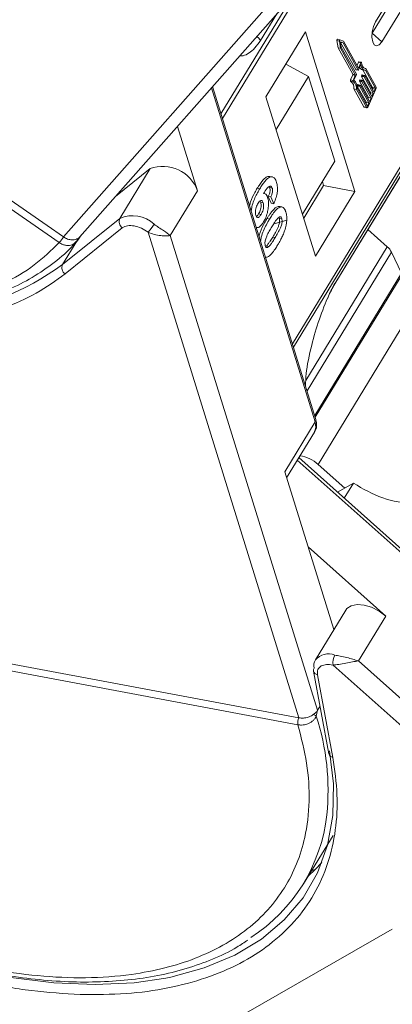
# Model space of a CAD drawing. Header units: millimetres. Extents: x -855 to 619, y 109 to 1142.
# Tile 38 of 74: x -33 to -10, y 937 to 998. Entities that reach past the tile are written whole.
import ezdxf

# ---------------------------------------------------------------- set-up
doc = ezdxf.new("R2010")
doc.units = ezdxf.units.MM

msp = doc.modelspace()

# ---------------------------------------------------------------- linework, layer by layer
at = {"color": 7, "linetype": 'Continuous', "lineweight": 15}
for p, q in [((-76.887, 1016.994), (-30.047, 984.522)), ((-30.297, 984.172), (-77.137, 1016.644)), ((0.712, 1005.329), (-15.95, 977.946)), ((-15.883, 977.73), (0.907, 1005.325)), ((-13.333, 981.637), (1.079, 1005.321)), ((1.06, 1005.321), (-13.285, 981.747)), ((-11.047, 997.054), (-5.92, 1005.481)), ((-6.125, 1005.486), (-10.828, 997.756)), ((-10.447, 996.528), (-5.012, 1005.46)), ((-13.489, 1003.262), (-30.046, 984.521)), ((-29.032, 984.53), (-12.794, 1002.91)), ((-20.255, 991.801), (-15.048, 1000.358)), ((-15.931, 999.359), (-20.348, 992.1)), ((-17.905, 996.616), (-16.911, 998.25)), ((-15.151, 997.141), (-17.579, 993.151)), ((-12.1, 987.322), (-15.151, 997.141)), ((-10.447, 996.528), (-11.047, 997.054)), ((-13.215, 996.604), (-13.144, 996.163)), ((-13.215, 996.604), (-13.06, 996.575)), ((-13.027, 996.654), (-13.182, 996.683)), ((-13.06, 996.575), (-12.99, 996.134)), ((-12.798, 996.561), (-13.025, 996.654)), ((-12.83, 996.464), (-12.997, 996.532)), ((-12.997, 996.532), (-12.945, 996.208)), ((-12.991, 996.496), (-12.985, 996.493)), ((-12.985, 996.493), (-12.83, 996.464)), ((-12.985, 996.493), (-12.052, 994.818)), ((-11.897, 994.789), (-12.83, 996.464)), ((-11.882, 994.916), (-12.798, 996.561)), ((-13.144, 996.163), (-12.236, 994.532)), ((-13.144, 996.163), (-12.99, 996.134)), ((-12.99, 996.134), (-12.081, 994.503)), ((-12.945, 996.208), (-12.012, 994.532)), ((-16.36, 995.154), (-14.967, 994.392)), ((-16.354, 995.151), (-16.357, 995.16)), ((-11.889, 995.275), (-11.975, 995.083)), ((-11.889, 995.275), (-11.734, 995.246)), ((-11.734, 995.246), (-11.882, 994.916)), ((-11.732, 995.126), (-11.88, 994.796)), ((-11.709, 995.269), (-11.864, 995.298)), ((-12.238, 994.496), (-12.376, 994.187)), ((-12.238, 994.496), (-12.083, 994.467)), ((-12.236, 994.532), (-12.081, 994.503)), ((-12.083, 994.467), (-12.222, 994.158)), ((-12.014, 994.497), (-12.162, 994.167)), ((-12.052, 994.818), (-11.897, 994.789)), ((-12.047, 994.814), (-11.892, 994.785)), ((-11.693, 994.405), (-11.132, 993.397)), ((-11.693, 994.405), (-11.539, 994.376)), ((-11.672, 994.483), (-11.691, 994.441)), ((-11.537, 994.412), (-11.691, 994.441)), ((-11.672, 994.483), (-11.518, 994.454)), ((-11.505, 994.466), (-11.66, 994.495)), ((-11.654, 994.813), (-11.499, 994.784)), ((-11.616, 994.805), (-11.013, 993.724)), ((-11.537, 994.412), (-11.518, 994.454)), ((-11.523, 994.9), (-11.435, 994.883)), ((-11.5, 994.462), (-10.939, 993.454)), ((-10.859, 993.695), (-11.463, 994.781)), ((-10.82, 993.781), (-11.435, 994.883)), ((-14.967, 994.392), (-16.951, 991.131)), ((-14.967, 994.392), (-13.346, 989.176)), ((-12.222, 994.158), (-12.376, 994.187)), ((-12.371, 994.109), (-12.217, 994.08)), ((-11.961, 993.807), (-11.4, 992.799)), ((-11.961, 993.807), (-11.807, 993.778)), ((-11.94, 993.885), (-11.959, 993.843)), ((-11.959, 993.843), (-11.805, 993.814)), ((-11.94, 993.885), (-11.786, 993.856)), ((-11.773, 993.868), (-11.928, 993.897)), ((-11.827, 994.106), (-11.266, 993.098)), ((-11.827, 994.106), (-11.673, 994.077)), ((-11.806, 994.184), (-11.825, 994.142)), ((-11.825, 994.142), (-11.671, 994.113)), ((-11.806, 994.184), (-11.652, 994.155)), ((-11.805, 993.814), (-11.786, 993.856)), ((-11.639, 994.167), (-11.794, 994.196)), ((-11.768, 993.864), (-11.207, 992.856)), ((-11.111, 993.069), (-11.673, 994.077)), ((-11.671, 994.113), (-11.652, 994.155)), ((-11.634, 994.163), (-11.073, 993.155)), ((-10.977, 993.368), (-11.539, 994.376)), ((-20.939, 993.69), (-14.553, 973.139)), ((-14.52, 973.342), (-20.868, 993.771)), ((-12.164, 993.631), (-11.549, 992.528)), ((-12.164, 993.631), (-12.009, 993.602)), ((-12.009, 993.602), (-11.395, 992.499)), ((-11.961, 993.67), (-11.356, 992.585)), ((-11.245, 992.77), (-11.807, 993.778)), ((-11.291, 992.544), (-10.831, 993.569)), ((-11.132, 993.397), (-11.166, 993.322)), ((-11.132, 993.397), (-10.977, 993.368)), ((-11.073, 993.155), (-10.977, 993.368)), ((-11.017, 993.654), (-11.032, 993.621)), ((-10.862, 993.625), (-11.017, 993.654)), ((-11.013, 993.724), (-10.859, 993.695)), ((-10.939, 993.454), (-10.862, 993.625)), ((-17.579, 993.151), (-14.528, 983.332)), ((-11.4, 992.799), (-11.434, 992.724)), ((-11.4, 992.799), (-11.245, 992.77)), ((-11.37, 992.608), (-11.322, 992.599)), ((-11.322, 992.599), (-11.245, 992.77)), ((-11.266, 993.098), (-11.3, 993.023)), ((-11.266, 993.098), (-11.111, 993.069)), ((-11.207, 992.856), (-11.111, 993.069)), ((-11.395, 992.499), (-11.549, 992.528)), ((-11.52, 992.504), (-11.366, 992.475)), ((-21.794, 987.362), (-23.026, 991.328)), ((-15.33, 985.915), (-13.346, 989.176)), ((-26.848, 987.002), (-24.705, 988.725)), ((-24.705, 988.725), (-26.572, 985.656)), ((-17.183, 988.211), (-17.338, 988.24)), ((-14.034, 987.685), (-14.108, 987.923)), ((-23.474, 984.6), (-21.794, 987.362)), ((-18.115, 987.516), (-17.96, 987.487)), ((-17.687, 987.191), (-17.733, 987.199)), ((-17.191, 987.531), (-17.346, 987.56)), ((-15.256, 985.677), (-14.034, 987.685)), ((-14.528, 983.332), (-12.1, 987.322)), ((-12.1, 987.322), (-14.034, 987.685)), ((-17.749, 986.626), (-17.904, 986.655)), ((-17.437, 987.014), (-17.258, 986.594)), ((-17.282, 986.985), (-17.437, 987.014)), ((-17.104, 986.565), (-17.282, 986.985)), ((-17.104, 986.565), (-17.258, 986.594)), ((-17.881, 985.905), (-18.036, 985.934)), ((-16.682, 986.367), (-16.837, 986.396)), ((-16.635, 986.369), (-16.703, 986.382)), ((-26.572, 985.656), (-30.096, 982.823)), ((-17.515, 985.649), (-17.36, 985.62)), ((-17.074, 985.326), (-16.3, 985.545)), ((-16.606, 985.648), (-16.761, 985.677)), ((-26.418, 985.081), (-29.942, 982.248)), ((-24.835, 984.817), (-15.546, 954.927)), ((-11.3, 984.976), (-10.112, 983.915)), ((-30.295, 984.171), (-30.297, 984.172)), ((-29.22, 984.263), (-30.096, 982.823)), ((-29.3, 984.169), (-29.158, 984.335)), ((-29.083, 984.488), (-29.166, 984.352)), ((-28.951, 984.635), (-29.162, 984.33)), ((-14.399, 955.395), (-23.474, 984.6)), ((-17.011, 984.482), (-17.166, 984.511)), ((-17.543, 983.972), (-17.583, 983.94)), ((-17.388, 983.943), (-17.543, 983.972)), ((-10.112, 983.915), (-15.124, 975.677)), ((-9.853, 983.584), (-15.049, 975.045)), ((-9.853, 983.584), (-9.24, 982.293)), ((-14.576, 973.523), (-9.24, 982.293)), ((-9.321, 982.014), (-14.546, 973.427)), ((-14.37, 970.525), (-7.647, 981.574)), ((-14.553, 973.139), (-16.42, 970.07)), ((-16.307, 969.704), (-14.597, 972.514)), ((-15.649, 970.785), (9.578, 948.263)), ((9.631, 948.454), (-15.555, 970.939)), ((-12.727, 969.059), (-14.37, 970.525)), ((-16.42, 970.07), (-13.402, 960.356)), ((-13.167, 968.807), (-12.195, 969.363)), ((-12.756, 968.441), (-12.195, 969.363)), ((-10.208, 961.191), (-14.987, 965.458)), ((-65.833, 964.354), (-15.548, 954.927)), ((-15.612, 954.497), (-65.897, 963.925)), ((-12.672, 961.557), (-14.539, 958.488)), ((-11.888, 958.429), (-10.208, 961.191)), ((-13.453, 958.175), (17.52, 930.523)), ((16.586, 933.007), (-11.888, 958.429)), ((-14.652, 957.804), (-13.71, 952.714)), ((-14.406, 957.577), (-13.464, 952.487)), ((-14.251, 955.639), (-14.399, 955.395)), ((-14.399, 955.395), (-14.486, 955.037)), ((-15.61, 954.497), (-15.612, 954.497)), ((-15.263, 944.715), (-13.452, 947.692)), ((-14.544, 945.592), (-14.148, 946.013)), ((-14.986, 945.171), (-14.544, 945.592)), ((-14.772, 945.522), (-14.544, 945.592)), ((-23.247, 934.224), (-9.804, 941.91))]:
    msp.add_line(p, q, dxfattribs=at)
at = {"color": 7, "linetype": 'Continuous', "lineweight": 15, "flags": 128}
for points in [[(-10.828, 997.756), (-10.957, 997.474), (-11.037, 997.142), (-11.056, 996.81), (-11.011, 996.528), (-10.91, 996.34), (-10.767, 996.274), (-10.604, 996.34), (-10.447, 996.528)], [(-18.139, 996.86), (-18.02, 996.747), (-17.905, 996.616)], [(-13.182, 996.683), (-13.187, 996.683), (-13.194, 996.679), (-13.201, 996.671), (-13.207, 996.66), (-13.212, 996.647), (-13.215, 996.632), (-13.216, 996.617), (-13.215, 996.604)], [(-13.06, 996.575), (-13.061, 996.588), (-13.06, 996.603), (-13.057, 996.618), (-13.052, 996.631), (-13.046, 996.642), (-13.039, 996.65), (-13.032, 996.654), (-13.025, 996.654)], [(-11.864, 995.298), (-11.865, 995.299), (-11.871, 995.297), (-11.877, 995.293), (-11.883, 995.285), (-11.889, 995.275)], [(-11.734, 995.246), (-11.729, 995.256), (-11.723, 995.264), (-11.717, 995.268), (-11.711, 995.269), (-11.705, 995.268), (-11.7, 995.263), (-11.697, 995.255), (-11.694, 995.245)], [(-11.463, 994.781), (-11.509, 994.786), (-11.552, 994.802), (-11.592, 994.831), (-11.629, 994.87), (-11.662, 994.92), (-11.69, 994.98), (-11.713, 995.049), (-11.732, 995.126)], [(-11.694, 995.245), (-11.68, 995.162), (-11.659, 995.088), (-11.633, 995.024), (-11.601, 994.971), (-11.565, 994.929), (-11.525, 994.901), (-11.481, 994.885), (-11.435, 994.883)], [(-11.88, 994.796), (-11.882, 994.792), (-11.884, 994.789), (-11.886, 994.787), (-11.889, 994.785), (-11.891, 994.785), (-11.893, 994.785), (-11.895, 994.786), (-11.897, 994.789)], [(-11.66, 994.495), (-11.661, 994.495), (-11.663, 994.494), (-11.666, 994.493), (-11.668, 994.49), (-11.67, 994.487), (-11.672, 994.483)], [(-11.518, 994.454), (-11.516, 994.458), (-11.513, 994.461), (-11.511, 994.464), (-11.509, 994.465), (-11.506, 994.466), (-11.504, 994.465), (-11.502, 994.464), (-11.5, 994.462)], [(-12.376, 994.187), (-12.381, 994.176), (-12.384, 994.163), (-12.385, 994.15), (-12.385, 994.138), (-12.384, 994.127), (-12.381, 994.118), (-12.377, 994.112), (-12.371, 994.109)], [(-12.217, 994.08), (-12.222, 994.083), (-12.226, 994.089), (-12.229, 994.098), (-12.231, 994.109), (-12.23, 994.121), (-12.229, 994.134), (-12.226, 994.147), (-12.222, 994.158)], [(-11.928, 993.897), (-11.929, 993.897), (-11.931, 993.896), (-11.934, 993.895), (-11.936, 993.892), (-11.938, 993.889), (-11.94, 993.885)], [(-11.794, 994.196), (-11.795, 994.196), (-11.797, 994.195), (-11.8, 994.194), (-11.802, 994.191), (-11.804, 994.188), (-11.806, 994.184)], [(-11.786, 993.856), (-11.784, 993.86), (-11.781, 993.863), (-11.779, 993.866), (-11.777, 993.867), (-11.774, 993.868), (-11.772, 993.867), (-11.77, 993.866), (-11.768, 993.864)], [(-11.652, 994.155), (-11.65, 994.159), (-11.647, 994.162), (-11.645, 994.165), (-11.643, 994.166), (-11.64, 994.167), (-11.638, 994.166), (-11.636, 994.165), (-11.634, 994.163)], [(-11.356, 992.585), (-11.353, 992.58), (-11.349, 992.577), (-11.344, 992.576), (-11.34, 992.577), (-11.335, 992.58), (-11.33, 992.585), (-11.326, 992.592), (-11.322, 992.599)], [(-11.291, 992.544), (-11.303, 992.52), (-11.316, 992.501), (-11.33, 992.487), (-11.345, 992.478), (-11.359, 992.474), (-11.372, 992.477), (-11.384, 992.485), (-11.395, 992.499)], [(-29.215, 984.403), (-29.199, 984.389), (-29.185, 984.375), (-29.175, 984.363), (-29.166, 984.353), (-29.161, 984.345), (-29.159, 984.338), (-29.159, 984.333), (-29.162, 984.33)], [(-13.285, 981.747), (-13.327, 981.646), (-13.336, 981.632)], [(-14.553, 973.139), (-14.509, 972.795), (-14.597, 972.514)], [(-12.672, 961.557), (-12.603, 961.648), (-12.34, 961.826), (-11.976, 961.901), (-11.542, 961.868), (-11.076, 961.729), (-10.618, 961.497), (-10.208, 961.191)], [(-13.672, 952.897), (-13.429, 950.856), (-13.473, 948.911), (-13.801, 947.083), (-14.412, 945.39), (-15.299, 943.851), (-16.451, 942.483), (-17.858, 941.298), (-19.504, 940.311), (-21.372, 939.531), (-23.442, 938.967), (-23.747, 938.905)], [(-23.747, 938.905), (-25.692, 938.624), (-28.099, 938.507), (-30.637, 938.616), (-33.278, 938.951), (-35.997, 939.507), (-38.762, 940.279), (-41.547, 941.259), (-44.171, 942.368)]]:
    msp.add_lwpolyline(points, dxfattribs=at)
at = {"color": 7, "linetype": 'Continuous', "lineweight": 15}
for centre, radius, start, end in [((-12.278, 994.516), 0.045, 333.92958, 20.13934), ((-12.123, 994.487), 0.045, 333.92958, 20.13934), ((-12.045, 994.821), 0.00713, 203.85365, 256.12451), ((-12.054, 994.517), 0.045, 333.92958, 20.13934), ((-11.597, 995.044), 0.238, 204.72854, 256.28351), ((-11.651, 994.421), 0.045, 153.92958, 200.13934), ((-11.496, 994.392), 0.045, 153.92958, 200.13934), ((-12.647, 993.705), 0.489, 351.32462, 55.67078), ((-12.493, 993.676), 0.489, 351.32462, 55.67078), ((-12.553, 993.72), 0.594, 355.17327, 48.83722), ((-11.919, 993.823), 0.045, 153.92958, 200.13934), ((-11.785, 994.122), 0.045, 153.92958, 200.13934), ((-11.764, 993.794), 0.045, 153.92958, 200.13934), ((-11.63, 994.093), 0.045, 153.92958, 200.13934), ((-11.098, 993.693), 0.09, 333.92958, 20.13934), ((-10.943, 993.664), 0.09, 333.92958, 20.13934), ((-11.074, 993.688), 0.27, 333.92958, 20.13934), ((-11.51, 992.545), 0.0428, 203.85365, 256.12451), ((-23.927, 986.596), 2.267, 19.75557, 110.06266), ((-26.154, 985.46), 0.462, 154.89803, 235.11992), ((-25.78, 983.897), 1.929, 46.85175, 114.2381), ((-26.908, 986.793), 2.864, 316.37093, 328.67774), ((-32.533, 986.034), 2.91, 320.22343, 328.68958), ((-32.488, 985.994), 2.853, 320.25726, 328.89291), ((-10.815, 983.098), 1.078, 26.75629, 49.24099), ((-39.546, 995.659), 15.939, 275.8657, 306.36375), ((-29.677, 982.627), 0.462, 154.89803, 235.11992), ((-14.755, 973.277), 0.244, 325.76681, 15.5804), ((-15.766, 969.008), 2.062, 47.38599, 82.24154), ((-13.731, 957.793), 1.066, 68.65366, 139.28202), ((-12.565, 958.33), 0.901, 149.67931, 189.91337), ((-13.941, 958.143), 0.691, 150.01664, 192.97466), ((-14.395, 957.846), 0.26, 147.17786, 189.40146), ((-14.355, 957.879), 0.306, 194.22111, 260.39446), ((-14.892, 954.398), 0.757, 57.60765, 72.91867), ((-28.423, 950.473), 14.665, 354.06542, 18.13121), ((-15.037, 954.631), 0.59, 149.93318, 193.12735), ((-15.033, 954.632), 0.592, 150.11963, 193.15249), ((-13.413, 952.789), 0.306, 194.22111, 260.39446), ((-24.085, 950.082), 10.31, 302.75089, 353.73915)]:
    msp.add_arc(centre, radius, start, end, dxfattribs=at)
for points, knots in [([(-30.297, 984.172), (-30.786, 983.697), (-31.781, 982.732), (-33.723, 981.604), (-35.83, 980.804), (-38.016, 980.312), (-40.186, 980.063), (-42.509, 980.023), (-45.78, 980.256), (-49.224, 980.914), (-52.712, 981.966), (-55.555, 983.025), (-58.589, 984.4), (-61.722, 986.111), (-64.673, 988.007), (-67.459, 990.089), (-70.088, 992.371), (-72.324, 994.65), (-74.168, 996.84), (-75.656, 998.895), (-76.93, 1000.981), (-78.311, 1003.772), (-79.179, 1006.505), (-79.512, 1009.079), (-79.497, 1011.077), (-79.128, 1013.081), (-78.358, 1015.022), (-77.54, 1016.109), (-77.137, 1016.644)], [0, 0, 0, 0, 0.038862, 0.078912, 0.120068, 0.152227, 0.184382, 0.217215, 0.250043, 0.315618, 0.347778, 0.379932, 0.421093, 0.461142, 0.5, 0.538863, 0.578912, 0.620068, 0.652227, 0.684382, 0.717215, 0.750043, 0.815618, 0.847778, 0.879932, 0.921093, 0.96114, 1, 1, 1, 1]), ([(-19.202, 995.656), (-19.131, 995.659), (-18.804, 995.673), (-18.344, 996.02), (-18.024, 996.455), (-17.905, 996.616)], [0, 0, 0, 0, 0.150172, 0.68451, 1, 1, 1, 1]), ([(-17.339, 988.233), (-17.382, 988.239), (-17.485, 988.254), (-17.72, 988.087), (-17.934, 987.807), (-18.078, 987.575), (-18.115, 987.516)], [0, 0, 0, 0, 0.171725, 0.405404, 0.847942, 1, 1, 1, 1]), ([(-17.96, 987.487), (-17.91, 987.567), (-17.758, 987.808), (-17.533, 988.094), (-17.29, 988.235), (-17.111, 988.208), (-16.989, 988.066), (-16.941, 987.929), (-16.923, 987.879)], [0, 0, 0, 0, 0.1423372, 0.4291269, 0.5899433, 0.7512055, 0.9098946, 1, 1, 1, 1]), ([(-16.923, 987.879), (-16.901, 987.789), (-16.861, 987.626), (-16.871, 987.322), (-16.928, 987.004), (-17.017, 986.751), (-17.084, 986.606), (-17.104, 986.565)], [0, 0, 0, 0, 0.242691, 0.439002, 0.635006, 0.895059, 1, 1, 1, 1]), ([(-18.115, 987.516), (-18.164, 987.433), (-18.311, 987.18), (-18.492, 986.826), (-18.567, 986.514), (-18.587, 986.432)], [0, 0, 0, 0, 0.267904, 0.807816, 1, 1, 1, 1]), ([(-18.487, 986.111), (-18.475, 986.204), (-18.445, 986.428), (-18.291, 986.884), (-18.114, 987.231), (-17.982, 987.451), (-17.96, 987.487)], [0, 0, 0, 0, 0.173911, 0.419006, 0.904674, 1, 1, 1, 1]), ([(-17.191, 987.531), (-17.203, 987.56), (-17.228, 987.62), (-17.294, 987.652), (-17.386, 987.634), (-17.542, 987.478), (-17.658, 987.309), (-17.738, 987.193)], [0, 0, 0, 0, 0.112049, 0.22438, 0.370115, 0.570276, 1, 1, 1, 1]), ([(-17.738, 987.193), (-17.711, 987.194), (-17.656, 987.197), (-17.595, 987.163), (-17.552, 987.116), (-17.522, 987.072), (-17.497, 987.018), (-17.482, 986.976), (-17.475, 986.955)], [0, 0, 0, 0, 0.243654, 0.49576, 0.617892, 0.741503, 0.870025, 1, 1, 1, 1]), ([(-17.346, 987.56), (-17.337, 987.524), (-17.322, 987.462), (-17.326, 987.346), (-17.348, 987.224), (-17.389, 987.111), (-17.422, 987.043), (-17.437, 987.014)], [0, 0, 0, 0, 0.225388, 0.401037, 0.576559, 0.822036, 1, 1, 1, 1]), ([(-17.378, 987.623), (-17.374, 987.619), (-17.36, 987.605), (-17.352, 987.579), (-17.346, 987.56)], [0, 0, 0, 0, 0.290761, 1, 1, 1, 1]), ([(-17.282, 986.985), (-17.255, 987.04), (-17.213, 987.127), (-17.177, 987.271), (-17.167, 987.386), (-17.175, 987.472), (-17.187, 987.514), (-17.191, 987.531)], [0, 0, 0, 0, 0.33384, 0.524547, 0.716372, 0.891824, 1, 1, 1, 1]), ([(-18.201, 985.847), (-18.211, 985.893), (-18.232, 985.985), (-18.222, 986.165), (-18.187, 986.339), (-18.13, 986.487), (-18.087, 986.563), (-18.066, 986.6)], [0, 0, 0, 0, 0.207905, 0.419981, 0.630626, 0.821735, 1, 1, 1, 1]), ([(-18.066, 986.6), (-18.034, 986.648), (-17.982, 986.727), (-17.901, 986.775), (-17.837, 986.766), (-17.783, 986.718), (-17.76, 986.656), (-17.749, 986.626)], [0, 0, 0, 0, 0.276721, 0.45687, 0.637007, 0.824068, 1, 1, 1, 1]), ([(-17.904, 986.655), (-17.893, 986.61), (-17.872, 986.527), (-17.877, 986.371), (-17.905, 986.215), (-17.962, 986.063), (-18.011, 985.978), (-18.036, 985.934)], [0, 0, 0, 0, 0.213757, 0.394944, 0.576585, 0.777311, 1, 1, 1, 1]), ([(-17.944, 986.742), (-17.943, 986.74), (-17.924, 986.723), (-17.913, 986.688), (-17.904, 986.655)], [0, 0, 0, 0, 0.073239, 1, 1, 1, 1]), ([(-17.749, 986.626), (-17.738, 986.581), (-17.718, 986.498), (-17.722, 986.342), (-17.75, 986.186), (-17.807, 986.034), (-17.856, 985.949), (-17.881, 985.905)], [0, 0, 0, 0, 0.2137567, 0.3949441, 0.5765849, 0.7773109, 1, 1, 1, 1]), ([(-17.475, 986.955), (-17.454, 986.864), (-17.411, 986.682), (-17.425, 986.336), (-17.487, 985.988), (-17.592, 985.684), (-17.681, 985.527), (-17.72, 985.457)], [0, 0, 0, 0, 0.210216, 0.421975, 0.620016, 0.831037, 1, 1, 1, 1]), ([(-62.266, 986.298), (-61.418, 985.801), (-60.229, 985.103), (-58.429, 984.178), (-56.885, 983.442), (-55.031, 982.65), (-53.082, 981.917), (-51.048, 981.261), (-48.972, 980.706), (-46.88, 980.269), (-44.8, 979.961), (-42.753, 979.792), (-40.759, 979.765), (-38.834, 979.887), (-36.993, 980.16), (-35.251, 980.585), (-33.621, 981.167), (-32.109, 981.905), (-30.748, 982.816), (-29.792, 983.599), (-29.36, 984.124), (-29.264, 984.239)], [0, 0, 0, 0, 0.069068, 0.096851, 0.142874, 0.190428, 0.241201, 0.293915, 0.348055, 0.403219, 0.459133, 0.515609, 0.572523, 0.629804, 0.68742, 0.745383, 0.803752, 0.862644, 0.922249, 0.98286, 1, 1, 1, 1]), ([(-18.036, 985.934), (-18.069, 985.88), (-18.111, 985.813), (-18.157, 985.781), (-18.166, 985.774)], [0, 0, 0, 0, 0.783695, 1, 1, 1, 1]), ([(-16.837, 986.396), (-16.865, 986.387), (-16.921, 986.368), (-17.03, 986.292), (-17.161, 986.159), (-17.296, 985.985), (-17.414, 985.812), (-17.481, 985.704), (-17.515, 985.649)], [0, 0, 0, 0, 0.118605, 0.239529, 0.45773, 0.680896, 0.840214, 1, 1, 1, 1]), ([(-17.36, 985.62), (-17.31, 985.701), (-17.196, 985.884), (-16.985, 986.163), (-16.801, 986.334), (-16.694, 986.364), (-16.682, 986.367)], [0, 0, 0, 0, 0.237381, 0.538918, 0.949082, 1, 1, 1, 1]), ([(-16.704, 986.378), (-16.719, 986.386), (-16.747, 986.401), (-16.792, 986.403), (-16.822, 986.399), (-16.837, 986.396)], [0, 0, 0, 0, 0.357325, 0.677012, 1, 1, 1, 1]), ([(-16.682, 986.367), (-16.655, 986.371), (-16.6, 986.378), (-16.525, 986.345), (-16.458, 986.28), (-16.411, 986.2), (-16.379, 986.122), (-16.364, 986.079), (-16.357, 986.057)], [0, 0, 0, 0, 0.193776, 0.3936, 0.587864, 0.788908, 0.894169, 1, 1, 1, 1]), ([(-16.357, 986.057), (-16.345, 986.015), (-16.321, 985.929), (-16.3, 985.781), (-16.292, 985.616), (-16.302, 985.467), (-16.318, 985.341), (-16.33, 985.276), (-16.336, 985.243)], [0, 0, 0, 0, 0.192627, 0.388684, 0.582013, 0.783201, 0.891038, 1, 1, 1, 1]), ([(-17.881, 985.905), (-17.914, 985.854), (-17.967, 985.774), (-18.048, 985.709), (-18.109, 985.71), (-18.165, 985.753), (-18.188, 985.813), (-18.201, 985.847)], [0, 0, 0, 0, 0.2886974, 0.4635526, 0.6399417, 0.8018084, 1, 1, 1, 1]), ([(-17.72, 985.457), (-17.772, 985.38), (-17.875, 985.225), (-18.04, 985.091), (-18.138, 985.1), (-18.182, 985.104)], [0, 0, 0, 0, 0.352119, 0.707153, 1, 1, 1, 1]), ([(-17.515, 985.649), (-17.564, 985.566), (-17.715, 985.308), (-17.902, 984.959), (-17.986, 984.645), (-18.007, 984.566)], [0, 0, 0, 0, 0.263882, 0.814433, 1, 1, 1, 1]), ([(-17.91, 984.251), (-17.897, 984.338), (-17.864, 984.566), (-17.681, 985.065), (-17.491, 985.394), (-17.36, 985.62)], [0, 0, 0, 0, 0.1616136, 0.4223413, 1, 1, 1, 1]), ([(-17.217, 985.143), (-17.192, 985.184), (-17.142, 985.265), (-17.073, 985.372), (-17.011, 985.465), (-16.955, 985.544), (-16.898, 985.621), (-16.859, 985.663), (-16.839, 985.685)], [0, 0, 0, 0, 0.20527, 0.410616, 0.557148, 0.703844, 0.851475, 1, 1, 1, 1]), ([(-16.761, 985.677), (-16.752, 985.638), (-16.736, 985.57), (-16.74, 985.445), (-16.771, 985.291), (-16.853, 985.063), (-16.994, 984.798), (-17.108, 984.607), (-17.166, 984.511)], [0, 0, 0, 0, 0.105646, 0.186221, 0.267042, 0.431541, 0.712708, 1, 1, 1, 1]), ([(-16.606, 985.648), (-16.597, 985.609), (-16.582, 985.541), (-16.585, 985.416), (-16.616, 985.262), (-16.699, 985.034), (-16.84, 984.769), (-16.954, 984.578), (-17.011, 984.482)], [0, 0, 0, 0, 0.105646, 0.186221, 0.267042, 0.431541, 0.712708, 1, 1, 1, 1]), ([(-16.839, 985.685), (-16.808, 985.713), (-16.759, 985.758), (-16.692, 985.769), (-16.643, 985.734), (-16.618, 985.683), (-16.607, 985.651), (-16.606, 985.648)], [0, 0, 0, 0, 0.334804, 0.542561, 0.750382, 0.970721, 1, 1, 1, 1]), ([(-16.774, 985.705), (-16.77, 985.7), (-16.765, 985.691), (-16.762, 985.681), (-16.761, 985.677)], [0, 0, 0, 0, 0.648586, 1, 1, 1, 1]), ([(-23.474, 984.6), (-23.551, 984.591), (-23.702, 984.575), (-24.049, 984.593), (-24.447, 984.658), (-24.711, 984.766), (-24.835, 984.817)], [0, 0, 0, 0, 0.251519, 0.501784, 0.765632, 1, 1, 1, 1]), ([(-24.461, 985.304), (-24.367, 985.239), (-24.159, 985.093), (-23.777, 984.851), (-23.593, 984.698), (-23.474, 984.6)], [0, 0, 0, 0, 0.2270634, 0.5015869, 1, 1, 1, 1]), ([(-17.621, 983.979), (-17.631, 984.026), (-17.647, 984.102), (-17.639, 984.234), (-17.603, 984.389), (-17.519, 984.614), (-17.379, 984.871), (-17.271, 985.052), (-17.217, 985.143)], [0, 0, 0, 0, 0.125351, 0.202197, 0.279182, 0.459742, 0.727968, 1, 1, 1, 1]), ([(-16.336, 985.243), (-16.349, 985.186), (-16.374, 985.07), (-16.441, 984.863), (-16.534, 984.626), (-16.648, 984.392), (-16.759, 984.187), (-16.829, 984.069), (-16.865, 984.01)], [0, 0, 0, 0, 0.118432, 0.239329, 0.449434, 0.664178, 0.83182, 1, 1, 1, 1]), ([(-29.379, 984.108), (-29.423, 984.083), (-29.514, 984.031), (-29.692, 983.99), (-29.888, 983.997), (-30.103, 984.056), (-30.227, 984.13), (-30.295, 984.171)], [0, 0, 0, 0, 0.164634, 0.339075, 0.586222, 0.772415, 1, 1, 1, 1]), ([(-30.047, 984.522), (-30.047, 984.522), (-30.046, 984.521), (-30.046, 984.521), (-30.046, 984.521), (-30.046, 984.521)], [0, 0, 0, 0, 0.384666, 0.692333, 1, 1, 1, 1]), ([(-30.046, 984.521), (-29.96, 984.471), (-29.79, 984.372), (-29.51, 984.329), (-29.32, 984.359), (-29.23, 984.397), (-29.215, 984.403)], [0, 0, 0, 0, 0.313357, 0.626713, 0.94007, 1, 1, 1, 1]), ([(-29.162, 984.33), (-29.191, 984.29), (-29.254, 984.203), (-29.335, 984.142), (-29.379, 984.108)], [0, 0, 0, 0, 0.457423, 1, 1, 1, 1]), ([(-17.166, 984.511), (-17.191, 984.471), (-17.241, 984.389), (-17.31, 984.282), (-17.372, 984.189), (-17.427, 984.111), (-17.484, 984.035), (-17.523, 983.993), (-17.543, 983.972)], [0, 0, 0, 0, 0.2059417, 0.4119594, 0.558149, 0.7045024, 0.8518015, 1, 1, 1, 1]), ([(-17.011, 984.482), (-17.036, 984.442), (-17.086, 984.36), (-17.155, 984.253), (-17.217, 984.16), (-17.273, 984.082), (-17.329, 984.006), (-17.368, 983.964), (-17.388, 983.943)], [0, 0, 0, 0, 0.205942, 0.411959, 0.558149, 0.704502, 0.851801, 1, 1, 1, 1]), ([(-17.388, 983.943), (-17.418, 983.915), (-17.467, 983.869), (-17.535, 983.858), (-17.582, 983.892), (-17.608, 983.942), (-17.619, 983.975), (-17.621, 983.979)], [0, 0, 0, 0, 0.333678, 0.540413, 0.747264, 0.961209, 1, 1, 1, 1]), ([(-16.865, 984.01), (-16.915, 983.929), (-17.029, 983.746), (-17.237, 983.47), (-17.421, 983.296), (-17.529, 983.265), (-17.544, 983.26)], [0, 0, 0, 0, 0.236629, 0.537361, 0.932986, 1, 1, 1, 1]), ([(-29.942, 982.248), (-30.512, 981.836), (-31.652, 981.013), (-33.746, 980.092), (-36.105, 979.425), (-38.722, 979.028), (-40.635, 979.016), (-41.591, 979.01)], [0, 0, 0, 0, 0.196615, 0.393244, 0.594568, 0.797284, 1, 1, 1, 1]), ([(-13.285, 981.747), (-13.429, 981.482), (-13.799, 980.804), (-14.323, 979.43), (-14.811, 977.772), (-15.115, 976.311), (-15.135, 975.591), (-15.142, 975.346)], [0, 0, 0, 0, 0.141705, 0.362145, 0.591183, 0.860605, 1, 1, 1, 1]), ([(-13.779, 980.762), (-13.713, 980.912), (-13.571, 981.233), (-13.415, 981.491), (-13.331, 981.629)], [0, 0, 0, 0, 0.465769, 1, 1, 1, 1]), ([(-14.617, 972.51), (-14.598, 972.533), (-14.482, 972.666), (-14.434, 972.977), (-14.506, 973.231), (-14.537, 973.341)], [0, 0, 0, 0, 0.105359, 0.614292, 1, 1, 1, 1]), ([(-12.195, 969.363), (-11.605, 969.023), (-10.425, 968.343), (-8.487, 968.044), (-6.924, 968.318), (-5.897, 968.868), (-5.552, 969.321), (-5.424, 969.489)], [0, 0, 0, 0, 0.249096, 0.498243, 0.745205, 0.90541, 1, 1, 1, 1]), ([(-15.612, 954.497), (-15.408, 953.7), (-14.994, 952.082), (-14.863, 949.752), (-15.101, 947.691), (-15.649, 945.924), (-16.409, 944.433), (-17.424, 943.085), (-19.114, 941.507), (-21.263, 940.299), (-23.783, 939.499), (-26.019, 939.068), (-28.624, 938.878), (-31.575, 939.003), (-34.608, 939.432), (-37.734, 940.157), (-40.968, 941.193), (-44.02, 942.443), (-46.816, 943.817), (-49.331, 945.241), (-51.776, 946.82), (-54.901, 949.115), (-57.741, 951.632), (-60.197, 954.275), (-61.979, 956.48), (-63.606, 958.89), (-64.997, 961.457), (-65.6, 963.11), (-65.897, 963.925)], [0, 0, 0, 0, 0.038862, 0.078912, 0.1200677, 0.1522272, 0.1843815, 0.2172151, 0.2500433, 0.3156185, 0.347778, 0.3799323, 0.4210926, 0.4611415, 0.5, 0.5388632, 0.578912, 0.6200677, 0.6522272, 0.6843815, 0.7172151, 0.7500433, 0.8156185, 0.847778, 0.8799323, 0.9210926, 0.9611404, 1, 1, 1, 1]), ([(-13.343, 958.785), (-13.234, 958.763), (-12.994, 958.714), (-12.474, 958.615), (-12.118, 958.502), (-11.888, 958.429)], [0, 0, 0, 0, 0.227063, 0.501587, 1, 1, 1, 1]), ([(-11.888, 958.429), (-12.008, 958.41), (-12.247, 958.373), (-12.668, 958.288), (-13.096, 958.204), (-13.339, 958.184), (-13.453, 958.175)], [0, 0, 0, 0, 0.251519, 0.501784, 0.765632, 1, 1, 1, 1]), ([(-14.486, 955.037), (-14.506, 954.992), (-14.55, 954.895), (-14.656, 954.77), (-14.792, 954.66), (-14.971, 954.563), (-15.177, 954.5), (-15.404, 954.472), (-15.537, 954.488), (-15.61, 954.497)], [0, 0, 0, 0, 0.111997, 0.244844, 0.369168, 0.500899, 0.687533, 0.828138, 1, 1, 1, 1]), ([(-15.546, 954.927), (-15.455, 954.917), (-15.273, 954.898), (-14.977, 954.961), (-14.778, 955.05), (-14.684, 955.111), (-14.669, 955.121)], [0, 0, 0, 0, 0.313357, 0.626713, 0.94007, 1, 1, 1, 1]), ([(-15.548, 954.927), (-15.548, 954.927), (-15.547, 954.927), (-15.547, 954.927), (-15.547, 954.927), (-15.546, 954.927)], [0, 0, 0, 0, 0.384666, 0.692333, 1, 1, 1, 1]), ([(-13.464, 952.487), (-13.354, 951.714), (-13.132, 950.169), (-13.256, 947.983), (-13.722, 945.922), (-14.571, 944.032), (-15.778, 942.356), (-17.312, 940.933), (-19.14, 939.772), (-21.235, 938.879), (-23.584, 938.259), (-26.167, 937.896), (-28.052, 937.897), (-29.006, 937.898)], [0, 0, 0, 0, 0.089814, 0.179634, 0.271599, 0.3642, 0.456801, 0.548766, 0.638577, 0.728401, 0.818212, 0.908035, 1, 1, 1, 1]), ([(-49.489, 945.181), (-48.641, 944.683), (-47.452, 943.986), (-45.652, 943.061), (-44.108, 942.325), (-42.254, 941.533), (-40.305, 940.8), (-38.271, 940.144), (-36.195, 939.589), (-34.104, 939.152), (-32.024, 938.844), (-29.976, 938.674), (-27.982, 938.648), (-26.057, 938.77), (-24.217, 939.043), (-22.473, 939.467), (-20.849, 940.054), (-19.579, 940.647), (-18.917, 941.101), (-18.698, 941.251)], [0, 0, 0, 0, 0.077451, 0.108605, 0.160215, 0.21354, 0.270476, 0.329588, 0.390299, 0.452158, 0.514859, 0.578189, 0.642011, 0.706243, 0.770853, 0.835851, 0.901304, 0.967344, 1, 1, 1, 1]), ([(-29.006, 937.898), (-29.997, 937.957), (-31.98, 938.074), (-35.111, 938.626), (-38.274, 939.443), (-41.443, 940.506), (-43.523, 941.417), (-44.563, 941.872)], [0, 0, 0, 0, 0.202716, 0.4054319, 0.6067562, 0.8033717, 1, 1, 1, 1])]:
    msp.add_open_spline(points, degree=3, knots=knots, dxfattribs=at)
for points in [[(-25.681, 985.197), (-25.831, 985.213), (-26.131, 985.245), (-26.322, 985.136), (-26.418, 985.081)], [(-24.835, 984.817), (-24.971, 984.906), (-25.243, 985.084), (-25.535, 985.159), (-25.681, 985.197)], [(-29.215, 984.403), (-29.162, 984.432), (-29.056, 984.49), (-28.986, 984.587), (-28.951, 984.635)], [(-14.176, 958.118), (-14.258, 958.051), (-14.423, 957.919), (-14.412, 957.691), (-14.406, 957.577)], [(-13.453, 958.175), (-13.594, 958.197), (-13.877, 958.239), (-14.076, 958.158), (-14.176, 958.118)], [(-14.669, 955.121), (-14.614, 955.163), (-14.504, 955.245), (-14.434, 955.345), (-14.399, 955.395)]]:
    msp.add_open_spline(points, degree=3, dxfattribs=at)

doc.saveas('drawing.dxf')
